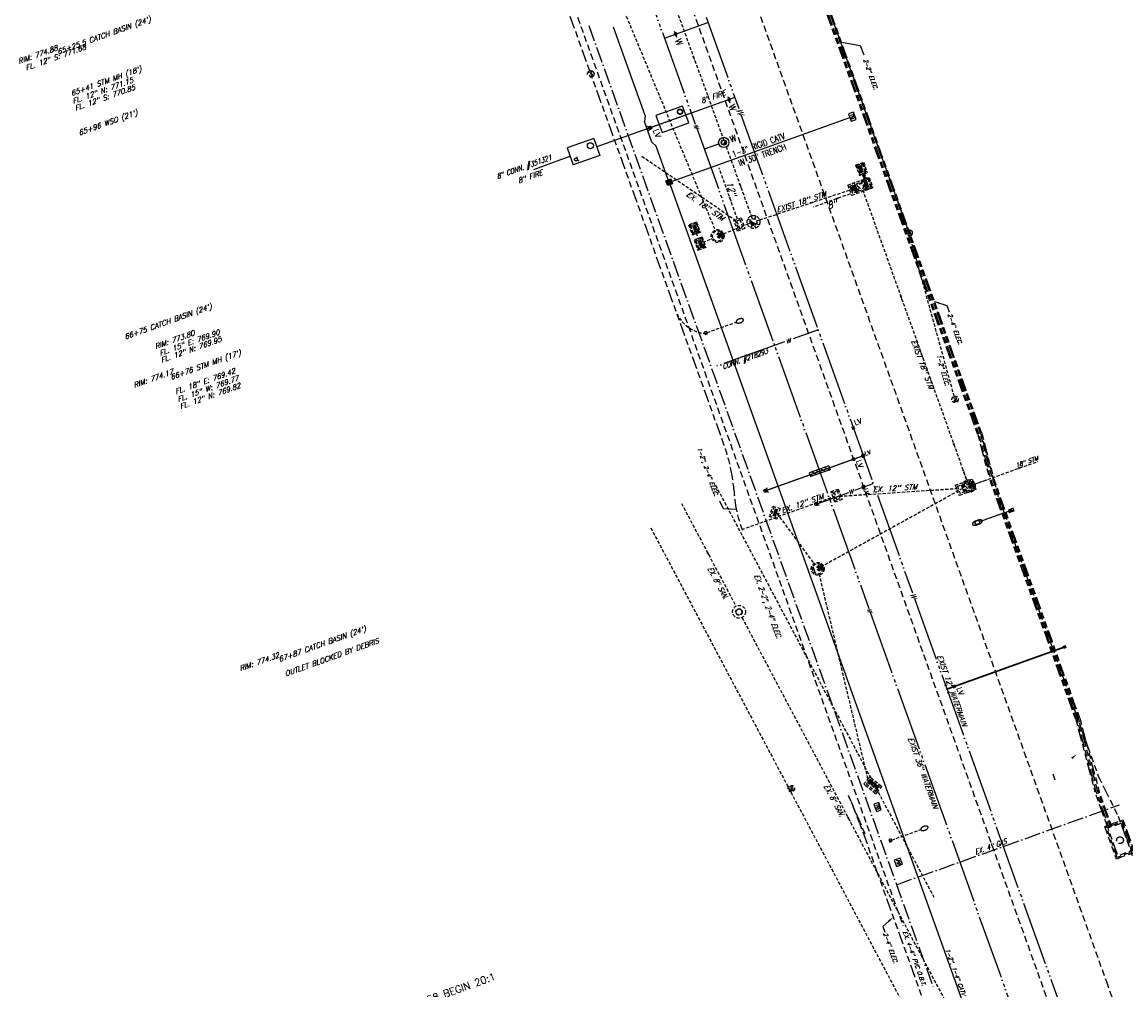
# Model space of a CAD drawing. Header units: feet. Extents: x 2170280 to 2172860, y 640043 to 655902.
# Tile 5 of 12: x 2171063 to 2171492, y 640757 to 641133. Entities that reach past the tile are written whole.
import ezdxf
from ezdxf.enums import TextEntityAlignment as Align

# ---------------------------------------------------------------- set-up
doc = ezdxf.new("R2010")
doc.units = ezdxf.units.FT
doc.header["$LTSCALE"] = 20
doc.header["$MEASUREMENT"] = 0
doc.header["$PDMODE"] = 2
doc.header["$PDSIZE"] = 1
for name, pattern in [('DASHED', [0.1875, 0.125, -0.0625]), ('ELEC', [0.6875, 0.125, -0.0625, 0.25, -0.0625, 0.125, -0.0625]), ('GAS', [0.4375, 0.3125, -0.0625, 0, -0.0625]), ('HIDDEN', [0.0938, 0.0625, -0.0313]), ('PHONE', [0.5625, 0.125, -0.0625, 0.125, -0.0625, 0.125, -0.0625]), ('WATER', [1.5625, 1.25, -0.0625, 0, -0.0625, 0.0625, -0.0625, 0, -0.0625])]:
    doc.linetypes.add(name, pattern=pattern)
doc.layers.get('0').update_dxf_attribs({"linetype": 'CONTINUOUS'})
doc.layers.get('DEFPOINTS').update_dxf_attribs({"linetype": 'CONTINUOUS'})
for name, color, linetype in [('U-XCATV', 83, 'CONTINUOUS'), ('U-XCATV-TXT', 53, 'CONTINUOUS'), ('U-XELEC', 83, 'ELEC'), ('U-XELEC-TXT', 53, 'CONTINUOUS'), ('U-XGAS', 83, 'GAS'), ('U-XGAS-TXT', 53, 'CONTINUOUS'), ('U-XSAN', 83, 'HIDDEN'), ('U-XSAN-TXT', 53, 'CONTINUOUS'), ('U-XSTM', 83, 'HIDDEN'), ('U-XSTM-TXT', 53, 'CONTINUOUS'), ('U-XSTM2', 83, 'HIDDEN'), ('U-XTEL', 83, 'PHONE'), ('U-XTEL-TXT', 53, 'CONTINUOUS'), ('U-XWTR', 83, 'WATER'), ('U-XWTR-TXT', 53, 'CONTINUOUS'), ('U-XWTR2', 83, 'CONTINUOUS'), ('X-JNTS', 83, 'DASHED'), ('X-LTG', 83, 'HIDDEN'), ('X-LTG-TXT', 53, 'HIDDEN')]:
    doc.layers.add(name, color=color, linetype=linetype)
doc.styles.add('INC-TALL', font='ROMANS.shx', dxfattribs={"width": 0.7, "oblique": 20})
doc.styles.add('L100', font='simplex', dxfattribs={"height": 2})
doc.styles.get("Standard").update_dxf_attribs({"font": 'SIMPLEX'})
doc.styles.add('Style-simplex-CIVIL I 0.34907', font='simplex.shx', dxfattribs={"oblique": 20, "bigfont": 'CIVIL.shx'})
doc.styles.add('TALL', font='ROMANS.shx', dxfattribs={"width": 0.75})
doc.dimstyles.get("Standard").update_dxf_attribs({"dimtxt": 0.18, "dimasz": 0.18, "dimexe": 0.18, "dimexo": 0.0625, "dimgap": 0.09, "dimtad": 0, "dimtih": 1, "dimtoh": 1, "dimdec": 4, "dimzin": 0, "dimdsep": 46, "dimtxsty": 'Standard', "dimcen": 0.09, "dimadec": 0, "dimazin": 0, "dimtfac": 1, "dimtdec": 4, "dimtofl": 0, "dimtmove": 0, "dimatfit": 3, "dimfxl": 1, "dimtolj": 1, "dimtzin": 0, "dimarcsym": 0})

# ---------------------------------------------------------------- blocks, each defined once
blk = doc.blocks.new('WTR13')
for p, q in [((-0.44, -0.42), (-0.84, -0.85)), ((0.86, -0.85), (0.42, -0.42))]:
    blk.add_line(p, q)
blk.add_circle((0, 0), 0.625)
blk = doc.blocks.new('WTR07')
for p, q in [((0.5, 0.51), (-0.49, 0.51)), ((-0.49, 0.51), (-0.49, -0.49)), ((0.5, -0.49), (0.5, 0.51)), ((-0.49, -0.49), (0.5, -0.49))]:
    blk.add_line(p, q)
blk.add_text('LV', height=1.6).set_placement((0.83, -0.28))
blk = doc.blocks.new('STM04')
for p, q in [((-2.25, 0), (2.09, 0)), ((-2.25, -3.01), (-2.25, 0)), ((2.09, -0.51), (-2.25, -0.51)), ((2.09, -3.01), (-2.25, -3.01)), ((1.51, -1.02), (-1.57, -1.02)), ((-1.57, -1.02), (-1.57, -2.41)), ((-1.57, -2.41), (1.51, -2.41)), ((1.51, -2.41), (1.51, -1.02)), ((2.09, 0), (2.09, -3.01))]:
    blk.add_line(p, q)
blk = doc.blocks.new('RECTANG')
for p, q in [((1, 1), (0, 1)), ((0, 1), (0, 0)), ((1, 0), (1, 1)), ((0, 0), (1, 0))]:
    blk.add_line(p, q)
blk = doc.blocks.new('LIGHT')
blk.add_line((0, 0.5), (0, 12.5))
blk.add_lwpolyline([(0, 12.5, 0.174705), (0.25, 12.59, 0.104203), (0.53, 12.94, 0.064948), (0.69, 13.39, 0.051099), (0.75, 14, 0.051099), (0.69, 14.61, 0.064948), (0.53, 15.06, 0.104203), (0.25, 15.41, 0.174705), (0, 15.5, 0.174705), (-0.25, 15.41, 0.104203), (-0.53, 15.06, 0.064948), (-0.69, 14.61, 0.051099), (-0.75, 14, 0.051099), (-0.69, 13.39, 0.064948), (-0.53, 12.94, 0.104203), (-0.25, 12.59, 0.174705)], format="xyb", close=True)
blk.add_circle((0, 0), 0.335)
blk.add_blockref('RECTANG', (-0.5, -0.5))
blk = doc.blocks.new('*D47')
at = {"layer": 'DEFPOINTS', "color": 0, "transparency": 16777216}
for p in [(10743.06, 7170.66), (10743.31, 7170.66), (10743.06, 7130.16)]:
    blk.add_point(p, dxfattribs=at)
at = {"layer": 'X-LTG', "color": 0, "lineweight": -2, "transparency": 16777216}
for p, q in [((10743.12, 7170.66), (10743.49, 7170.66)), ((10743.31, 7170.48), (10743.31, 7141.91)), ((10743.31, 7130.34), (10743.31, 7141.51)), ((10743.12, 7130.16), (10743.49, 7130.16))]:
    blk.add_line(p, q, dxfattribs=at)
at = {"layer": 'X-LTG', "color": 0, "transparency": 16777216}
for points in [[(10743.28, 7170.48), (10743.34, 7170.48), (10743.31, 7170.66)], [(10743.28, 7130.34), (10743.34, 7130.34), (10743.31, 7130.16)]]:
    blk.add_solid(points, dxfattribs=at)
at = {"layer": 'X-LTG', "color": 0, "transparency": 16777216, "insert": (10743.31, 7141.71), "char_height": 0.18, "attachment_point": 5}
blk.add_mtext("\\A1;40.5'", dxfattribs=at)
blk = doc.blocks.new('*D48')
at = {"layer": 'DEFPOINTS', "color": 0, "transparency": 16777216}
for p in [(10739.48, 7200.16), (10739.49, 7200.16), (10739.48, 7170.66)]:
    blk.add_point(p, dxfattribs=at)
at = {"layer": 'X-LTG', "color": 0, "lineweight": -2, "transparency": 16777216}
for p, q in [((10739.49, 7199.98), (10739.49, 7185.6)), ((10739.54, 7200.16), (10739.67, 7200.16)), ((10739.49, 7170.84), (10739.49, 7185.21)), ((10739.54, 7170.66), (10739.67, 7170.66))]:
    blk.add_line(p, q, dxfattribs=at)
at = {"layer": 'X-LTG', "color": 0, "transparency": 16777216}
for points in [[(10739.46, 7199.98), (10739.52, 7199.98), (10739.49, 7200.16)], [(10739.46, 7170.84), (10739.52, 7170.84), (10739.49, 7170.66)]]:
    blk.add_solid(points, dxfattribs=at)
at = {"layer": 'X-LTG', "color": 0, "transparency": 16777216, "insert": (10739.49, 7185.41), "char_height": 0.18, "attachment_point": 5}
blk.add_mtext("\\A1;29.5'", dxfattribs=at)
blk = doc.blocks.new('WTR11')
blk.add_line((-1, 0), (1, 0))
at = {"const_width": 0.5099}
blk.add_lwpolyline([(-0.25495, 0, 1), (0.25495, 0, 1)], format="xyb", dxfattribs=at)
blk.add_arc((0, 0), 0.5099, 0, 180)
blk.add_text('W', height=2).set_placement((1.7, -0.7))
blk = doc.blocks.new('WTR02')
at = {"const_width": 0.898}
for points in [[(-0.27, -0.33, 0.414214), (0.37, -0.34, 1)], [(0.37, -0.34, 0.414214), (0.38, 0.3, 1)]]:
    blk.add_lwpolyline(points, format="xyb", dxfattribs=at)
for centre, radius in [((0.03, 0), 2), ((0.06, -0.02), 1.03), ((0.06, -0.02), 0.897)]:
    blk.add_circle(centre, radius)
blk.add_text('W', height=2.4).set_placement((2.73, -1))
blk = doc.blocks.new('WTR09')
blk.add_solid([(-0.5, -0.49), (0.49, -0.49), (-0.5, 0.52), (0.49, 0.52)])
blk.add_text('LV', height=1.6).set_placement((0.83, 0.53))
blk = doc.blocks.new('STM06')
for p, q in [((-2.18, 0.01), (2.15, 0.01)), ((-2.18, -2.99), (-2.18, 0.01)), ((2.15, 0.01), (2.15, -2.99)), ((2.15, -0.49), (-2.18, -0.49)), ((2.15, -2.99), (-2.18, -2.99))]:
    blk.add_line(p, q)
blk.add_solid([(-1.51, -2.39), (1.58, -2.39), (-1.51, -1), (1.58, -1)])
blk = doc.blocks.new('SAN01')
for centre, radius in [((-0.05, 0.06), 2.5), ((-0.02, 0.03), 1.28), ((-0.02, 0.03), 1.12)]:
    blk.add_circle(centre, radius)
blk = doc.blocks.new('RPB')
blk.add_circle((0, 0), 1.25)
at = {"style": 'TALL', "width": 0.75}
blk.add_text('PB', height=1.2, dxfattribs=at).set_placement((0.07, -0.63), align=Align.CENTER)
blk = doc.blocks.new('EXRPB')
blk.add_circle((0, 0), 1.25)
at = {"style": 'INC-TALL', "oblique": 20, "width": 0.7}
blk.add_text('PB', height=1.2, dxfattribs=at).set_placement((-0.13, -0.58), align=Align.CENTER)
blk = doc.blocks.new('RECTPB')
at = {"xscale": 3, "yscale": 2, "zscale": 3}
blk.add_blockref('RECTANG', (-1.49, -1.01), dxfattribs=at)
at = {"style": 'TALL', "width": 0.75}
blk.add_text('PB', height=1.2, dxfattribs=at).set_placement((0.01, -0.01), align=Align.MIDDLE)
blk = doc.blocks.new('STM02')
for p, q in [((-0.92, 0.82), (-1.84, 1.67)), ((0.03, 1.25), (0.03, 2.52)), ((0.97, 0.82), (1.85, 1.67)), ((-1.25, -0.02), (-2.51, -0.02)), ((-0.9, -0.92), (-1.8, -1.72)), ((0.03, -1.3), (0.03, -2.52)), ((0.95, -0.92), (1.69, -1.81)), ((1.32, -0.02), (2.5, -0.02))]:
    blk.add_line(p, q)
at = {"const_width": 1.13}
for points in [[(-0.39, -0.4, 0.414214), (0.41, -0.45, 1)], [(0.41, -0.45, 0.414214), (0.46, 0.35, 1)]]:
    blk.add_lwpolyline(points, format="xyb", dxfattribs=at)
for centre, radius in [((0, 0), 2.5), ((0.03, -0.03), 1.28)]:
    blk.add_circle(centre, radius)
blk = doc.blocks.new('DETAILE')
for p, q in [((-2.17, -2.19), (-2.17, 4.81)), ((-2.17, 4.81), (2.17, 4.81)), ((2.17, 4.81), (2.17, -2.19)), ((-1.5, 1.15), (-1.5, 4.14)), ((-1.5, 4.14), (1.5, 4.14)), ((-1.5, 1.15), (1.5, 1.15)), ((-1.5, 0.48), (1.5, 0.48)), ((-1.5, -1.52), (-1.5, 0.48)), ((1.5, 4.14), (1.5, 1.15)), ((1.5, 0.48), (1.5, -1.52)), ((-2.17, -2.19), (2.17, -2.19)), ((-1.5, -0.02), (1.5, -0.02)), ((-1.5, -1.52), (1.5, -1.52))]:
    blk.add_line(p, q)
blk.add_circle((0, 2.65), 1)
blk = doc.blocks.new('EXSPB')
at = {"xscale": 2.5, "yscale": 2.5, "zscale": 2.5}
blk.add_blockref('RECTANG', (-1.25, -1.25), dxfattribs=at)
at = {"style": 'INC-TALL', "oblique": 20, "width": 0.7}
blk.add_text('PB', height=1.2, dxfattribs=at).set_placement((-0.18, -0.56), align=Align.CENTER)
blk = doc.blocks.new('SPB')
at = {"xscale": 3, "yscale": 2, "zscale": 3}
blk.add_blockref('RECTANG', (-1.5, -1), dxfattribs=at)
at = {"style": 'TALL', "width": 0.75}
blk.add_text('PB', height=1.2, dxfattribs=at).set_placement((0, 0), align=Align.MIDDLE)
blk = doc.blocks.new('*D49')
at = {"layer": 'DEFPOINTS', "color": 0, "linetype": 'Continuous', "transparency": 16777216}
for p in [(10804.97, 7108.65), (10807.83, 7078.75), (10809.25, 7078.96)]:
    blk.add_point(p, dxfattribs=at)
at = {"layer": 'U-XSAN', "color": 0, "linetype": 'Continuous', "lineweight": -2, "transparency": 16777216}
for p, q in [((10804.91, 7108.64), (10803.37, 7108.42)), ((10803.57, 7108.27), (10806.55, 7087.62)), ((10807.81, 7078.93), (10806.61, 7087.23)), ((10809.19, 7078.95), (10807.65, 7078.73))]:
    blk.add_line(p, q, dxfattribs=at)
at = {"layer": 'U-XSAN', "color": 0, "linetype": 'Continuous', "transparency": 16777216}
for points in [[(10803.6, 7108.27), (10803.54, 7108.26), (10803.55, 7108.45)], [(10807.84, 7078.94), (10807.78, 7078.93), (10807.83, 7078.75)]]:
    blk.add_solid(points, dxfattribs=at)
at = {"layer": 'U-XSAN', "color": 0, "linetype": 'Continuous', "transparency": 16777216, "insert": (10806.58, 7087.43), "char_height": 0.18, "attachment_point": 5, "rotation": 7.7745}
blk.add_mtext("\\A1;30' SAN. EASE.", dxfattribs=at)
blk = doc.blocks.new('*X46')
at = {"color": 0}
for p, q in [((6952.63, -513.48), (6954.16, -511.95)), ((6952.63, -515.25), (6954.16, -513.72)), ((6952.63, -517.02), (6954.16, -515.49)), ((6952.63, -518.79), (6954.16, -517.26)), ((6953.3, -519.88), (6954.16, -519.02))]:
    blk.add_line(p, q, dxfattribs=at)

msp = doc.modelspace()

# ---------------------------------------------------------------- linework, layer by layer
at = {"color": 3}
msp.add_line((2171370.1051, 640921.72021), (2171371.13378, 640918.8467), dxfattribs=at)
at = {"layer": 'U-XCATV'}
for p, q in [((2171304.96193, 641097.10351), (2171292.66481, 641131.45431)), ((2171315.21074, 641071.44218), (2171384.56397, 641096.28968)), ((2171313.93206, 641072.04631), (2171309.23409, 641085.16962)), ((2171312.99065, 641071.70903), (2171314.87346, 641072.38359)), ((2171313.66522, 641069.82622), (2171312.99065, 641071.70903)), ((2171315.54802, 641070.50078), (2171313.66522, 641069.82622)), ((2171314.60662, 641070.1635), (2171432.23003, 640741.59382)), ((2171314.87346, 641072.38359), (2171315.54802, 641070.50078))]:
    msp.add_line(p, q, dxfattribs=at)
at = {"layer": 'U-XCATV', "extrusion": (0, 0, -1)}
msp.add_solid([(-2171314.87346, 641072.38359), (-2171315.54802, 641070.50078), (-2171312.99065, 641071.70903), (-2171313.66522, 641069.82622)], dxfattribs=at)
at = {"layer": 'U-XELEC'}
for p, q in [((2171434.22941, 640973.03772), (2171338.78456, 641239.22371)), ((2171407.12536, 641052.5885), (2171340.14184, 641239.70051)), ((2171435.79758, 640973.46392), (2171340.30949, 641239.7705)), ((2171283.42737, 641114.4061), (2171250.11133, 641207.47083)), ((2171335.57872, 640969.08241), (2171284.25907, 641112.08442)), ((2171407.96732, 641050.23907), (2171435.2042, 640974.21668)), ((2171434.22941, 640973.03772), (2171438.59527, 640956.42678)), ((2171435.2042, 640974.21668), (2171442.42799, 640948.12421)), ((2171435.79758, 640973.46392), (2171440.16689, 640956.83986)), ((2171335.62793, 640968.9453), (2171335.57872, 640969.08241)), ((2171472.36945, 640862.22486), (2171438.61626, 640956.35908)), ((2171473.93762, 640862.65107), (2171440.15758, 640956.86016)), ((2171442.42799, 640948.12421), (2171481.21531, 640839.86275)), ((2171472.36945, 640862.22486), (2171479.71626, 640834.27223)), ((2171473.93762, 640862.65107), (2171481.28443, 640834.69844)), ((2171481.21531, 640839.86275), (2171488.8319, 640824.53345)), ((2171484.50396, 640820.91983), (2171479.71626, 640834.27223)), ((2171486.36541, 640820.52812), (2171481.28443, 640834.69844)), ((2171390.48852, 640817.64297), (2171383.98668, 640832.64777)), ((2171488.8319, 640824.53345), (2171508.72056, 640768.97637)), ((2171388.26392, 640821.99717), (2171418.77193, 640736.776))]:
    msp.add_line(p, q, dxfattribs=at)
at = {"layer": 'U-XELEC', "color": 8}
for points in [[(2171485.31189, 640820.14798), (2171480.19429, 640834.42044), (2171472.84748, 640862.37307), (2171439.08232, 640956.54069), (2171434.70743, 640973.18593), (2171339.25522, 641239.39247)], [(2171485.89509, 640820.35841), (2171480.80641, 640834.55022), (2171473.4596, 640862.50286), (2171439.69443, 640956.67047), (2171435.31955, 640973.31571), (2171339.83883, 641239.60173)]]:
    msp.add_lwpolyline(points, dxfattribs=at)
at = {"layer": 'U-XELEC', "flags": 128}
for points in [[(2171490.66069, 640823.1411), (2171495.24275, 640810.44249), (2171488.18797, 640807.8969), (2171483.60591, 640820.59551)], [(2171490.36008, 640822.50108), (2171494.60273, 640810.7431), (2171488.48858, 640808.53693), (2171484.24593, 640820.2949)], [(2171490.05947, 640821.86105), (2171493.9627, 640811.04372), (2171488.7892, 640809.17695), (2171484.88596, 640819.99429)]]:
    msp.add_lwpolyline(points, close=True, dxfattribs=at)
at = {"layer": 'U-XELEC'}
msp.add_circle((2171489.54471, 640815.24327), 1.31136, dxfattribs=at)
for centre, radius, start, end in [((2171268.11812, 640944.91289), 71.65983, 5.3787166, 19.7113893), ((2171387.56663, 640953.34501), 48.13476, 182.0416385, 201.400219), ((2171174.19737, 640742.21308), 228.45129, 20.4312011, 23.319613)]:
    msp.add_arc(centre, radius, start, end, dxfattribs=at)
at = {"layer": 'U-XELEC-TXT'}
for p, q in [((2171399.70405, 640783.78943), (2171397.33291, 640781.70766)), ((2171397.33291, 640781.70766), (2171398.14238, 640779.44829))]:
    msp.add_line(p, q, dxfattribs=at)
at = {"layer": 'U-XELEC-TXT', "extrusion": (0, 0, -1)}
msp.add_solid([(-2171399.44014, 640784.09002), (-2171399.96795, 640783.48884), (-2171401.50758, 640785.37287)], dxfattribs=at)
at = {"layer": 'U-XGAS'}
for p, q in [((2171283.04157, 641132.02428), (2171417.24018, 640757.1534)), ((2171402.65127, 640797.9061), (2171489.36558, 640828.97363))]:
    msp.add_line(p, q, dxfattribs=at)
at = {"layer": 'U-XSAN'}
for p, q in [((2171332.29714, 640953.2552), (2171417.39697, 640792.65811)), ((2171319.04138, 640946.23489), (2171340.24333, 640906.22339)), ((2171307.13097, 640936.67568), (2171413.9692, 640735.05472)), ((2171342.59112, 640901.79273), (2171428.23735, 640740.16449))]:
    msp.add_line(p, q, dxfattribs=at)
for points in [[(2171330.22758, 640925.12472, 0, 0.7992, 0), (2171329.10385, 640927.24538, 0.7992, 1.5984, 0)], [(2171384.82557, 640822.08952, 0, 0.7992, 0), (2171383.70184, 640824.21018, 0.7992, 1.5984, 0)]]:
    msp.add_lwpolyline(points, format="xyseb", dxfattribs=at)
at = {"layer": 'U-XSTM'}
for p, q in [((2171301.81738, 641180.2264), (2171346.21237, 641058.02138)), ((2171340.35595, 641056.06429), (2171303.3405, 641081.35732)), ((2171340.85108, 641056.72197), (2171333.69998, 641076.66568)), ((2171387.1825, 641066.79625), (2171385.71917, 641070.87731)), ((2171386.19802, 641071.04901), (2171387.66134, 641066.96795)), ((2171349.43835, 641056.46024), (2171384.5858, 641068.14366)), ((2171384.59733, 641066.56545), (2171370.42683, 641061.48441)), ((2171389.46835, 641068.21265), (2171430.27465, 640954.31642)), ((2171432.80038, 640953.63983), (2171457.59261, 640962.5223)), ((2171380.40556, 640948.98924), (2171426.26905, 640952.0137)), ((2171377.11763, 640948.34235), (2171343.05298, 640936.14762))]:
    msp.add_line(p, q, dxfattribs=at)
for points in [[(2171323.91433, 641120.39321, 3896.83362), (2171323.16346, 641120.11715, 3896.83362), (2171324.36706, 641118.00259, 3896.83362)], [(2171342.07245, 641070.63103, 3896.83362), (2171341.32158, 641070.35498, 3896.83362), (2171342.52519, 641068.24042, 3896.83362)], [(2171338.09691, 641065.43314, 3896.83362), (2171337.34637, 641065.15621, 3896.83362), (2171338.55242, 641063.04305, 3896.83362)], [(2171404.57517, 641027.22458, 3896.83362), (2171403.82205, 641026.95474, 3896.83362), (2171405.00813, 641024.83031, 3896.83362)], [(2171425.17219, 640969.72947, 3896.83362), (2171424.41968, 640969.45793, 3896.83362), (2171425.61056, 640967.33618, 3896.83362)]]:
    msp.add_solid(points, dxfattribs=at)
at = {"layer": 'U-XSTM', "extrusion": (0, 0, -1)}
for points in [[(-2171378.97393, 641064.9759, -3896.83362), (-2171379.24395, 641064.22284, -3896.83362), (-2171381.3681, 641065.40942, -3896.83362)], [(-2171368.91128, 641063.38673, -3896.83362), (-2171369.15478, 641062.62469, -3896.83362), (-2171371.31916, 641063.73621, -3896.83362)], [(-2171449.83767, 640960.17314), (-2171450.10369, 640959.41866), (-2171452.23411, 640960.59397)]]:
    msp.add_solid(points, dxfattribs=at)
at = {"layer": 'U-XSTM2'}
for p, q in [((2171386.76782, 641077.79771), (2171389.86661, 641078.90793)), ((2171386.76782, 641077.79771), (2171388.2083, 641073.77713)), ((2171387.4035, 641077.66031), (2171389.38437, 641078.37001)), ((2171389.47396, 641078.11995), (2171388.99345, 641077.94779)), ((2171389.38437, 641078.37001), (2171389.46282, 641078.39812)), ((2171390.50337, 641075.24671), (2171389.47396, 641078.11995)), ((2171389.72921, 641078.27226), (2171390.78322, 641075.33037)), ((2171389.86661, 641078.90793), (2171391.30709, 641074.88735)), ((2171387.27764, 641077.39392), (2171388.3457, 641074.41281)), ((2171388.2083, 641073.77713), (2171391.30709, 641074.88735)), ((2171388.61209, 641074.28695), (2171390.63219, 641075.0107)), ((2171390.02286, 641075.07455), (2171390.50337, 641075.24671)), ((2171388.88258, 641071.89511), (2171391.98137, 641073.00533)), ((2171388.88258, 641071.89511), (2171390.32306, 641067.87453)), ((2171389.51826, 641071.75771), (2171391.49913, 641072.46741)), ((2171390.32306, 641067.87453), (2171393.42185, 641068.98475)), ((2171390.72685, 641068.38435), (2171392.74695, 641069.1081)), ((2171391.58872, 641072.21735), (2171391.10821, 641072.04519)), ((2171391.49913, 641072.46741), (2171391.57758, 641072.49552)), ((2171392.61813, 641069.34411), (2171391.58872, 641072.21735)), ((2171391.84397, 641072.36966), (2171392.89798, 641069.42777)), ((2171391.98137, 641073.00533), (2171393.42185, 641068.98475)), ((2171392.13762, 641069.17195), (2171392.61813, 641069.34411)), ((2171324.93944, 641055.64608), (2171321.84065, 641054.53585)), ((2171321.84065, 641054.53585), (2171323.28113, 641050.51528)), ((2171322.35047, 641054.13206), (2171323.40448, 641051.19018)), ((2171322.55478, 641054.42656), (2171322.47633, 641054.39846)), ((2171324.53565, 641055.13626), (2171322.55478, 641054.42656)), ((2171322.64437, 641054.1765), (2171323.12488, 641054.34866)), ((2171323.67378, 641051.30326), (2171322.64437, 641054.1765)), ((2171325.74424, 641051.7629), (2171323.72415, 641051.03915)), ((2171324.80204, 641055.0104), (2171325.8701, 641052.02929)), ((2171324.93944, 641055.64608), (2171326.37992, 641051.6255)), ((2171326.37992, 641051.6255), (2171323.28113, 641050.51528)), ((2171324.15429, 641051.47541), (2171323.67378, 641051.30326)), ((2171327.0542, 641049.74348), (2171323.95541, 641048.63325)), ((2171323.95541, 641048.63325), (2171325.39589, 641044.61268)), ((2171324.46523, 641048.22946), (2171325.51924, 641045.28758)), ((2171324.66954, 641048.52396), (2171324.59109, 641048.49586)), ((2171326.65041, 641049.23366), (2171324.66954, 641048.52396)), ((2171324.75913, 641048.2739), (2171325.23964, 641048.44606)), ((2171325.78854, 641045.40066), (2171324.75913, 641048.2739)), ((2171326.9168, 641049.1078), (2171327.98486, 641046.12669)), ((2171327.0542, 641049.74348), (2171328.49468, 641045.7229)), ((2171328.49468, 641045.7229), (2171325.39589, 641044.61268)), ((2171326.26905, 641045.57281), (2171325.78854, 641045.40066)), ((2171327.859, 641045.8603), (2171325.83891, 641045.13655)), ((2171390.42185, 640837.60942), (2171390.00277, 640837.08666)), ((2171391.82922, 640839.36493), (2171390.42185, 640837.60942)), ((2171392.35197, 640838.94585), (2171390.94461, 640837.19034)), ((2171390.94461, 640837.19034), (2171394.65069, 640834.21924)), ((2171391.41373, 640837.77551), (2171395.11981, 640834.80441)), ((2171392.2483, 640839.88768), (2171391.82922, 640839.36493)), ((2171392.2483, 640839.88768), (2171392.77105, 640839.4686)), ((2171392.35197, 640838.94585), (2171396.05806, 640835.97475)), ((2171392.77105, 640839.4686), (2171396.47714, 640836.4975)), ((2171390.00277, 640837.08666), (2171390.52553, 640836.66758)), ((2171390.52553, 640836.66758), (2171394.23161, 640833.69648)), ((2171394.23161, 640833.69648), (2171394.75436, 640833.2774)), ((2171394.65069, 640834.21924), (2171396.05806, 640835.97475)), ((2171394.75436, 640833.2774), (2171395.17345, 640833.80015)), ((2171395.17345, 640833.80015), (2171396.58081, 640835.55567)), ((2171396.47714, 640836.4975), (2171396.99989, 640836.07842)), ((2171396.58081, 640835.55567), (2171396.99989, 640836.07842))]:
    msp.add_line(p, q, dxfattribs=at)
at = {"layer": 'U-XSTM2', "color": 4}
for p, q in [((2171389.15014, 641074.48384), (2171390.0367, 641071.94757)), ((2171390.09414, 641074.81381), (2171390.98069, 641072.27755))]:
    msp.add_line(p, q, dxfattribs=at)
at = {"layer": 'U-XSTM2', "color": 8, "flags": 128}
for points in [[(2171276.01596, 641187.62343), (2171332.17635, 641052.44387)], [(2171335.4513, 641051.0757), (2171344.75015, 641054.91399)], [(2171324.73419, 641051.40102), (2171325.65997, 641048.87881)], [(2171327.40211, 641047.75324), (2171330.84968, 641049.17629)], [(2171429.93661, 640955.25995), (2171428.25019, 640959.96696)], [(2171433.11046, 640953.75092), (2171437.81747, 640955.43734)], [(2171428.43282, 640952.03229), (2171373.7757, 640921.7459)], [(2171356.11714, 640942.39961), (2171370.84106, 640922.38749)], [(2171372.50547, 640918.83479), (2171391.64829, 640838.06809)]]:
    msp.add_lwpolyline(points, dxfattribs=at)
at = {"layer": 'U-XSTM2', "color": 8, "const_width": 1, "flags": 128}
msp.add_lwpolyline([(2171389.62214, 641074.64882), (2171390.50869, 641072.11256)], dxfattribs=at)
at = {"layer": 'U-XSTM2', "const_width": 0.8, "flags": 128}
msp.add_lwpolyline([(2171385.84919, 641068.93073, 1), (2171386.11882, 641068.17753, 1), (2171385.84919, 641068.93073)], format="xyb", dxfattribs=at)
at = {"layer": 'U-XSTM2', "color": 8, "const_width": 1, "flags": 128}
for points in [[(2171333.88752, 641050.99308, 1), (2171334.2248, 641050.05167, 1), (2171333.88752, 641050.99308)], [(2171431.55258, 640953.71442, 1), (2171431.88986, 640952.77302, 1), (2171431.55258, 640953.71442)], [(2171372.79908, 640921.58453, 1), (2171373.13636, 640920.64312, 1), (2171372.79908, 640921.58453)]]:
    msp.add_lwpolyline(points, format="xyb", dxfattribs=at)
at = {"layer": 'U-XSTM2'}
for centre, radius in [((2171385.984, 641068.55413), 1), ((2171385.984, 641068.55413), 0.8), ((2171333.11476, 641050.18509), 2.5), ((2171334.05616, 641050.52237), 1.167), ((2171430.77981, 640952.90644), 2.5), ((2171431.72122, 640953.24372), 1.167), ((2171372.02632, 640920.77654), 2.5), ((2171372.96772, 640921.11382), 1.167)]:
    msp.add_circle(centre, radius, dxfattribs=at)
at = {"layer": 'U-XSTM2', "linetype": 'HIDDEN'}
for centre in [(2171333.11476, 641050.18509), (2171430.77981, 640952.90644), (2171372.02632, 640920.77654)]:
    msp.add_circle(centre, 2, dxfattribs=at)
at = {"layer": 'U-XSTM2'}
for centre, radius, start, end in [((2171387.47376, 641077.46418), 0.20833, 109.7113893, 199.7113893), ((2171389.53308, 641078.20199), 0.20833, 19.7113893, 109.7113893), ((2171388.54183, 641074.48307), 0.20833, 199.7113893, 289.7113893), ((2171390.54787, 641075.24605), 0.25, 289.7113893, 19.7113893), ((2171391.64785, 641072.29939), 0.20833, 19.7113893, 109.7113893), ((2171392.66263, 641069.34345), 0.25, 289.7113893, 19.7113893), ((2171322.54659, 641054.20233), 0.20833, 109.7113893, 199.7113893), ((2171324.60591, 641054.94013), 0.20833, 19.7113893, 109.7113893), ((2171325.67398, 641051.95902), 0.20833, 289.7113893, 19.7113893), ((2171323.63983, 641051.2745), 0.25, 199.7113893, 289.7113893), ((2171324.66135, 641048.29973), 0.20833, 109.7113893, 199.7113893), ((2171326.72067, 641049.03753), 0.20833, 19.7113893, 109.7113893), ((2171325.75459, 641045.3719), 0.25, 199.7113893, 289.7113893), ((2171327.78874, 641046.05642), 0.20833, 289.7113893, 19.7113893)]:
    msp.add_arc(centre, radius, start, end, dxfattribs=at)
at = {"layer": 'U-XSTM2', "color": 8, "extrusion": (0, 0, -1)}
for points in [[(-2171388.99872, 641077.93308), (-2171390.01759, 641075.08926), (-2171387.57681, 641077.42365), (-2171388.59568, 641074.57982)], [(-2171391.11348, 641072.03048), (-2171392.13235, 641069.18666), (-2171389.69157, 641071.52105), (-2171390.71044, 641068.67722)], [(-2171394.25378, 640837.42121), (-2171396.05806, 640835.97475), (-2171393.31554, 640836.25086), (-2171395.11981, 640834.80441)]]:
    msp.add_solid(points, dxfattribs=at)
at = {"layer": 'U-XSTM2', "color": 8}
for points in [[(2171323.13015, 641054.33395), (2171324.14902, 641051.49012), (2171324.55206, 641054.84338), (2171325.57093, 641051.99956)], [(2171325.24491, 641048.43135), (2171326.26378, 641045.58752), (2171326.66682, 641048.94078), (2171327.68569, 641046.09696)], [(2171392.35197, 640838.94585), (2171394.15625, 640837.49939), (2171391.41373, 640837.77551), (2171393.21801, 640836.32905)]]:
    msp.add_solid(points, dxfattribs=at)
at = {"layer": 'U-XTEL'}
msp.add_line((2171272.37299, 641152.92066), (2171405.14304, 640782.04457), dxfattribs=at)
at = {"layer": 'U-XWTR'}
for p, q in [((2171296.78501, 641224.17936), (2171341.36769, 641099.74271)), ((2171279.8382, 641218.1126), (2171324.42243, 641093.67163)), ((2171312.41517, 641127.1856), (2171329.36044, 641133.25668)), ((2171339.81619, 641104.07317), (2171306.86707, 641092.26829)), ((2171342.17717, 641097.48335), (2171408.82417, 640911.46201)), ((2171324.96208, 641092.16539), (2171391.87891, 640905.39093)), ((2171333.51186, 641085.97576), (2171327.90002, 641083.96517)), ((2171272.03514, 641079.78884), (2171261.4647, 641076.0017)), ((2171372.1953, 641013.69843), (2171362.42091, 641010.1965)), ((2171359.10465, 641009.00837), (2171332.65635, 640999.53257)), ((2171376.2905, 640960.7599), (2171368.75927, 640958.06164)), ((2171368.75927, 640958.06164), (2171369.27618, 640956.61887)), ((2171376.80741, 640959.31713), (2171369.27618, 640956.61887)), ((2171376.2905, 640960.7599), (2171376.80741, 640959.31713)), ((2171386.40392, 640951.32311), (2171393.617, 640953.90739)), ((2171371.47019, 640945.97271), (2171384.14306, 640950.5131)), ((2171409.63365, 640909.20264), (2171465.42622, 640753.47758)), ((2171392.41856, 640903.88468), (2171448.4794, 640747.41083))]:
    msp.add_line(p, q, dxfattribs=at)
for radius in [1.0257, 0.89749]:
    msp.add_circle((2171318.48881, 641098.53773), radius, dxfattribs=at)
at = {"layer": 'U-XWTR2'}
for p, q in [((2171304.96193, 641097.10351), (2171304.64625, 641094.80002)), ((2171307.53262, 641086.74377), (2171304.64625, 641094.80002)), ((2171284.9757, 641088.14299), (2171274.62026, 641084.43288)), ((2171284.9757, 641088.14299), (2171287.33668, 641081.55316)), ((2171309.23409, 641085.16962), (2171307.53262, 641086.74377)), ((2171274.62026, 641084.43288), (2171276.98124, 641077.84306)), ((2171287.33668, 641081.55316), (2171276.98124, 641077.84306)), ((2171422.2197, 640875.55614), (2171421.27829, 640875.21886)), ((2171423.23154, 640872.73193), (2171422.29014, 640872.39465)), ((2171463.37832, 640840.99163), (2171464.1878, 640838.73226))]:
    msp.add_line(p, q, dxfattribs=at)
at = {"layer": 'U-XWTR2', "flags": 128}
for points in [[(2171321.6167, 641097.55273), (2171286.15619, 641084.84807)], [(2171275.80075, 641081.13797), (2171272.03514, 641079.78884)]]:
    msp.add_lwpolyline(points, dxfattribs=at)
for points, const_width in [([(2171389.23466, 640966.13914), (2171390.27443, 640963.23698)], 0.5), ([(2171352.29223, 640951.33096), (2171389.73399, 640964.74545)], 0.5), ([(2171422.25492, 640873.97539), (2171467.4564, 640890.16993)], 0.67)]:
    msp.add_lwpolyline(points, dxfattribs=dict(at, const_width=const_width))
at = {"layer": 'U-XWTR2', "const_width": 0.625, "flags": 128}
msp.add_lwpolyline([(2171351.648, 640951.4321, 1), (2171351.85865, 640950.84367, 1), (2171351.648, 640951.4321)], format="xyb", dxfattribs=at)
at = {"layer": 'U-XWTR2'}
msp.add_circle((2171283.64664, 641085.32988), 1.16, dxfattribs=at)
msp.add_solid([(2171467.24521, 640890.75939), (2171467.66473, 640889.58844), (2171468.42371, 640891.18161), (2171468.84323, 640890.01067)], dxfattribs=at)
at = {"layer": 'U-XWTR2', "extrusion": (0, 0, -1)}
msp.add_solid([(-2171470.56619, 640847.39633), (-2171471.07312, 640846.77744), (-2171472.67631, 640848.60768)], dxfattribs=at)
at = {"layer": 'X-JNTS'}
for p, q in [((2171315.61377, 641230.92308), (2171484.25498, 640760.2213)), ((2171293.02009, 641222.8283), (2171461.66129, 640752.12653)), ((2171484.25497, 640760.22132), (2171652.89618, 640289.51955))]:
    msp.add_line(p, q, dxfattribs=at)
at = {"layer": 'X-LTG'}
msp.add_line((2171425.11713, 640987.81265), (2171407.87365, 641050.22804), dxfattribs=at)
msp.add_arc((2171329.44638, 641025.63767), 13.39078, 205.1410899, 264.1278396, dxfattribs=at)

# ---------------------------------------------------------------- block references
at = {"layer": 'U-XCATV', "rotation": 289.7113893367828}
msp.add_blockref('RECTPB', (2171385.5049, 641096.62684), dxfattribs=at)
at = {"layer": 'U-XELEC', "rotation": 289.7113893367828}
for name, p in [('RPB', (2171283.80485, 641113.25233)), ('EXRPB', (2171407.54674, 641051.41172))]:
    msp.add_blockref(name, p, dxfattribs=at)
at = {"layer": 'U-XSAN', "rotation": 289.7113096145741}
msp.add_blockref('SAN01', (2171341.40315, 640903.96276), dxfattribs=at)
at = {"layer": 'U-XSTM'}
for name, p, rotation in [('DETAILE', (2171386.47096, 641068.72901), 289.7113893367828), ('STM04', (2171340.13949, 641054.25038), 109.7260318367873), ('DETAILE', (2171428.28759, 640952.01281), 289.7113893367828), ('STM04', (2171377.91098, 640948.82473), 109.7260318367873)]:
    msp.add_blockref(name, p, dxfattribs=dict(at, rotation=rotation))
at = {"layer": 'U-XSTM2'}
for name, p, rotation in [('STM02', (2171347.06599, 641055.67163), 289.7113893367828), ('STM06', (2171353.91138, 640943.09409), 72.52355771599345), ('EXRPB', (2171361.75303, 640835.3031), 289.7113893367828), ('SPB', (2171395.29123, 640828.14996), 289.7113893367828), ('EXSPB', (2171403.35301, 640806.65539), 289.7113893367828)]:
    msp.add_blockref(name, p, dxfattribs=dict(at, rotation=rotation))
at = {"layer": 'U-XWTR', "linetype": 'HIDDEN', "xscale": 7.000000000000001, "yscale": 11, "zscale": 7.000000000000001, "rotation": 289.7113893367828}
msp.add_blockref('RECTANG', (2171309.14254, 641097.05134), dxfattribs=at)
at = {"layer": 'U-XWTR'}
for name, p, rotation in [('WTR13', (2171306.86707, 641092.26829), 289.7406743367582), ('WTR07', (2171389.73399, 640964.74545), 19.72603183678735), ('*X46', (2169514.89686, 647679.11023), 289.6967468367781), ('WTR07', (2171389.85139, 640952.55826), 289.7406743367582), ('WTR13', (2171351.75332, 640951.13789), 109.7260318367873), ('WTR13', (2171371.47019, 640945.97271), 109.7260318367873)]:
    msp.add_blockref(name, p, dxfattribs=dict(at, rotation=rotation))
at = {"layer": 'U-XWTR2'}
for name, p, xscale, yscale, zscale, rotation in [('WTR11', (2171316.65149, 641128.70337), 1.25, 1.25, 1.25, 289.7113893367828), ('WTR11', (2171337.46268, 641103.22996), 1.25, 1.25, 1.25, 289.7113893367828), ('WTR09', (2171306.82395, 641092.25284), 1.425921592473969, 1.425921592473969, 1.425921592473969, 289.7113893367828), ('WTR09', (2171385.85097, 640975.58351), 1.25, 1.25, 1.25, 19.71138933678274), ('WTR09', (2171385.96837, 640963.39632), 1.25, 1.25, 1.25, 289.7113893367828), ('WTR09', (2171425.07913, 640874.98724), 1.250000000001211, 1.250000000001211, 1.250000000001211, 289.7113096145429)]:
    msp.add_blockref(name, p, dxfattribs=dict(at, xscale=xscale, yscale=yscale, zscale=zscale, rotation=rotation))
for name, p, rotation in [('WTR02', (2171335.46139, 641086.57929), 19.71138933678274), ('WTR13', (2171278.03993, 641079.95263), 109.7113893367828)]:
    msp.add_blockref(name, p, dxfattribs=dict(at, rotation=rotation))
at = {"layer": 'X-LTG'}
for name, p, rotation in [('LIGHT', (2171328.54677, 641012.48547), 289.6967504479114), ('EXRPB', (2171425.43765, 640986.65127), 289.7113893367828), ('LIGHT', (2171447.74634, 640943.65624), 109.6967504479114), ('LIGHT', (2171446.80492, 640943.31895), 109.6966707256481), ('LIGHT', (2171400.31747, 640815.12802), 289.6967504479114)]:
    msp.add_blockref(name, p, dxfattribs=dict(at, rotation=rotation))

# ---------------------------------------------------------------- texts
at = {"layer": 'U-XCATV-TXT', "style": 'TALL', "width": 0.75}
for s, p in [('1-3" RIGID CATV', (2171349.64528, 641083.7792)), ('IN 30" TRENCH', (2171351.11365, 641079.93491))]:
    msp.add_text(s, height=2.4, rotation=19.7113096, dxfattribs=at).set_placement(p, align=Align.BOTTOM_CENTER)
at = {"layer": 'U-XCATV-TXT', "style": 'Style-simplex-CIVIL I 0.34907', "oblique": 20}
msp.add_text('1-2", 1-4" CATV', height=1.6, rotation=289.7113096, dxfattribs=at).set_placement((2171424.40975, 640763.57991), align=Align.BOTTOM_CENTER)
at = {"layer": 'U-XELEC-TXT', "style": 'Style-simplex-CIVIL I 0.34907', "oblique": 20}
msp.add_text('2-4" ELEC.', height=1.6, rotation=289.7113096, dxfattribs=at).set_placement((2171424.20268, 641013.64915), align=Align.BOTTOM_CENTER)
for s, p in [('1-2", 2-4" ELEC.', (2171324.72997, 640967.5681)), ('2-4" ELEC.', (2171396.99532, 640778.86102))]:
    msp.add_text(s, height=1.6, rotation=289.7113096, dxfattribs=at).set_placement(p, align=Align.BOTTOM_LEFT)
at = {"layer": 'U-XELEC-TXT', "style": 'INC-TALL', "oblique": 20, "width": 0.7}
msp.add_text('EX. 2-2", 2-4" ELEC.', height=2, rotation=289.7113096, dxfattribs=at).set_placement((2171346.74021, 640917.9585), align=Align.BOTTOM_LEFT)
at = {"layer": 'U-XELEC-TXT', "insert": (2171333.5994, 640946.91711), "char_height": 1.6, "attachment_point": 4}
msp.add_mtext('\\A1;', dxfattribs=at)
at = {"layer": 'U-XGAS-TXT', "style": 'INC-TALL', "oblique": 20, "width": 0.7}
msp.add_text('EX. 4" GAS', height=2, rotation=19.7113096, dxfattribs=at).set_placement((2171439.75567, 640811.20142), align=Align.BOTTOM_CENTER)
at = {"layer": 'U-XSAN-TXT', "style": 'INC-TALL', "oblique": 20, "width": 0.7}
for p in [(2171334.14166, 640915.76355), (2171379.3038, 640831.12477)]:
    msp.add_text('EX. 8" SAN.', height=2, rotation=297.9670535, dxfattribs=at).set_placement(p, align=Align.TOP_CENTER)
at = {"layer": 'U-XSTM', "style": 'Style-simplex-CIVIL I 0.34907', "oblique": 20}
msp.add_text('18" STM', height=1.6, rotation=19.7113893, dxfattribs=at).set_placement((2171453.5376, 640961.63596), align=Align.CENTER)
at = {"layer": 'U-XSTM-TXT', "style": 'Style-simplex-CIVIL I 0.34907', "oblique": 20}
for s, p in [("65+25.5 CATCH BASIN (24')", (2171112.90476, 641133.74536)), ('FL. 12" S: 771.68', (2171087.70537, 641122.89285)), ('RIM: 774.88', (2171076.7105, 641122.53423)), ("65+41 STM MH (18')", (2171109.29337, 641114.40867)), ('FL. 12" N: 771.15', (2171106.082, 641109.99582)), ('FL. 12" S: 770.85', (2171106.79996, 641107.20596)), ("65+96 WSO (21')", (2171107.73512, 641097.43715)), ("66+75 CATCH BASIN (24')", (2171136.6025, 641022.04498)), ('RIM: 773.80', (2171129.90988, 641011.65364)), ('FL. 15" E: 769.90', (2171139.68683, 641011.95393)), ('FL. 12" N: 769.95', (2171140.42257, 641009.28717)), ("66+76 STM MH (17')", (2171147.94594, 641004.02301)), ('RIM: 774.17', (2171121.6258, 640996.59195)), ('FL. 18" E: 769.42', (2171145.7556, 640996.92572)), ('FL. 15" W: 769.77', (2171147.02997, 640994.06152)), ('FL. 12" N: 769.82', (2171147.7945, 640991.24174)), ("67+87 CATCH BASIN (24')", (2171196.55937, 640896.66004)), ('OUTLET BLOCKED BY DEBRIS', (2171201.57012, 640891.94718)), ('RIM: 774.32', (2171162.846, 640886.38022))]:
    msp.add_text(s, height=2, rotation=19.7260318, dxfattribs=at).set_placement(p, align=Align.RIGHT)
for s, height, rotation, p in [('12"', 2.4, 289.7260318, (2171337.26625, 641068.29765)), ("EX. 18'' STM", 2, 324.8200819, (2171327.70725, 641061.02179)), ("EXIST 18'' STM", 2, 18.3874048, (2171365.89496, 641062.49469)), ('8"', 2.4, 19.7260318, (2171377.90479, 641061.23303)), ("EXIST 18'' STM", 2, 290.173443, (2171411.8054, 640999.96629)), ("EX. 12'' STM", 2, 3.7729079, (2171402.10748, 640951.13744)), ("EX. 12'' STM", 2, 19.6967468, (2171366.40151, 640945.23806))]:
    msp.add_text(s, height=height, rotation=rotation, dxfattribs=at).set_placement(p, align=Align.CENTER)
at = {"layer": 'U-XTEL-TXT', "style": 'Style-simplex-CIVIL I 0.34907', "oblique": 20}
msp.add_text('EX. 4-4" PVC O.B.T.', height=1.6, rotation=289.7113096, dxfattribs=at).set_placement((2171408.40951, 640768.88342), align=Align.BOTTOM_CENTER)
at = {"layer": 'U-XWTR', "style": 'Style-simplex-CIVIL I 0.34907', "oblique": 20}
for s, height, rotation, p in [('W', 2.4, 289.7113893, (2171341.77243, 641098.61303)), ('W', 1.6, 289.7113893, (2171324.69225, 641092.91851)), ('w', 2.4, 19.7113893, (2171384.80134, 640951.05122)), ('W', 2, 289.7113893, (2171409.22891, 640910.33233)), ('W', 1.6, 289.7113893, (2171392.14873, 640904.6378))]:
    msp.add_text(s, height=height, rotation=rotation, dxfattribs=at).set_placement(p, align=Align.MIDDLE_CENTER)
msp.add_text('w', height=2.4, rotation=19.7113893, dxfattribs=at).set_placement((2171360.78998, 641008.57755), align=Align.CENTER)
at = {"layer": 'U-XWTR-TXT', "style": 'Style-simplex-CIVIL I 0.34907', "oblique": 20}
for s, rotation, p in [('8" FIRE', 19.7113893, (2171331.74199, 641103.42002)), ('8" FIRE', 19.7113893, (2171260.56836, 641072.37162)), ('EXIST 12" WATERMAIN', 289.7113893, (2171423.34016, 640873.11817)), ('EXIST 36" WATERMAIN', 289.7113893, (2171412.03611, 640841.13532))]:
    msp.add_text(s, height=2, rotation=rotation, dxfattribs=at).set_placement(p, align=Align.CENTER)
at = {"layer": 'U-XWTR-TXT', "style": 'INC-TALL', "oblique": 20, "width": 0.7}
for s, p in [('8" CONN. #351321', (2171246.89443, 641074.24499)), ('CONN. #218293', (2171334.6262, 641000.23843))]:
    msp.add_text(s, height=2, rotation=19.7113096, dxfattribs=at).set_placement(p, align=Align.TOP_LEFT)
at = {"layer": 'X-LTG-TXT', "style": 'Style-simplex-CIVIL I 0.34907', "oblique": 20}
for s, rotation, p in [('2-2" ELEC.', 289.7113096, (2171391.36568, 641112.74354)), ('1-2" ELEC.', 285.6180541, (2171419.47914, 640997.71367))]:
    msp.add_text(s, height=1.6, rotation=rotation, dxfattribs=at).set_placement(p, align=Align.BOTTOM_CENTER)
at = {"layer": 'X-LTG-TXT', "style": 'L100'}
msp.add_text('69+21.58 BEGIN 20:1', height=2.8, rotation=19.6967504, dxfattribs=at).set_placement((2171207.59371, 640746.9829))

# ---------------------------------------------------------------- dimensions: what is measured, and where the dimension line sits
at = {"layer": 'U-XSAN', "linetype": 'Continuous'}
dim = msp.add_linear_dim(base=(2171318.65043, 640914.38722), p1=(2171345.83052, 640927.16615), p2=(2171319.3222, 640913.11948), angle=207.9189578, text="30' SAN. EASE.", dimstyle='Standard', dxfattribs=at)
dim.commit()
dim.dimension.update_dxf_attribs({"geometry": '*D49', "text_midpoint": (2171326.4031, 640918.34938), "dimtype": 161, "insert": (2161009.39564, 648701.37916)})
at = {"layer": 'X-LTG'}
dim = msp.add_linear_dim(base=(2171409.88785, 641019.67593), p1=(2171382.1146, 641009.73123), p2=(2171409.88601, 641019.68106), angle=19.7113893, text="29.5'", dimstyle='Standard', dxfattribs=at)
dim.commit()
dim.dimension.update_dxf_attribs({"geometry": '*D48', "text_midpoint": (2171396.00214, 641014.70102), "insert": (2161009.39564, 648701.37916)})
dim = msp.add_linear_dim(base=(2171383.40645, 641006.1255), p1=(2171345.19374, 640992.70523), p2=(2171383.32058, 641006.36517), angle=19.7113893, text="40.5'", dimstyle='Standard', dxfattribs=at)
dim.commit()
dim.dimension.update_dxf_attribs({"geometry": '*D47', "text_midpoint": (2171356.1577, 640996.36292), "dimtype": 160, "insert": (2161009.39564, 648701.37916)})

# ---------------------------------------------------------------- leaders
at = {"layer": 'U-XELEC-TXT'}
for points in [[(2171381.26276, 641125.55599), (2171388.5332, 641124.32889), (2171389.9017, 641120.66253)], [(2171417.41214, 641024.73903), (2171422.25091, 641023.11672), (2171423.12482, 641020.76888)], [(2171340.37486, 640943.86386), (2171335.3826, 640944.13247), (2171333.9625, 640947.02631)]]:
    msp.add_leader(points, dimstyle='Standard', override={"dimtxt": 1.6, "dimasz": 1.6, "dimgap": 0.09, "dimtad": 0, "dimtmove": 2}, dxfattribs=at)

doc.saveas('drawing.dxf')
